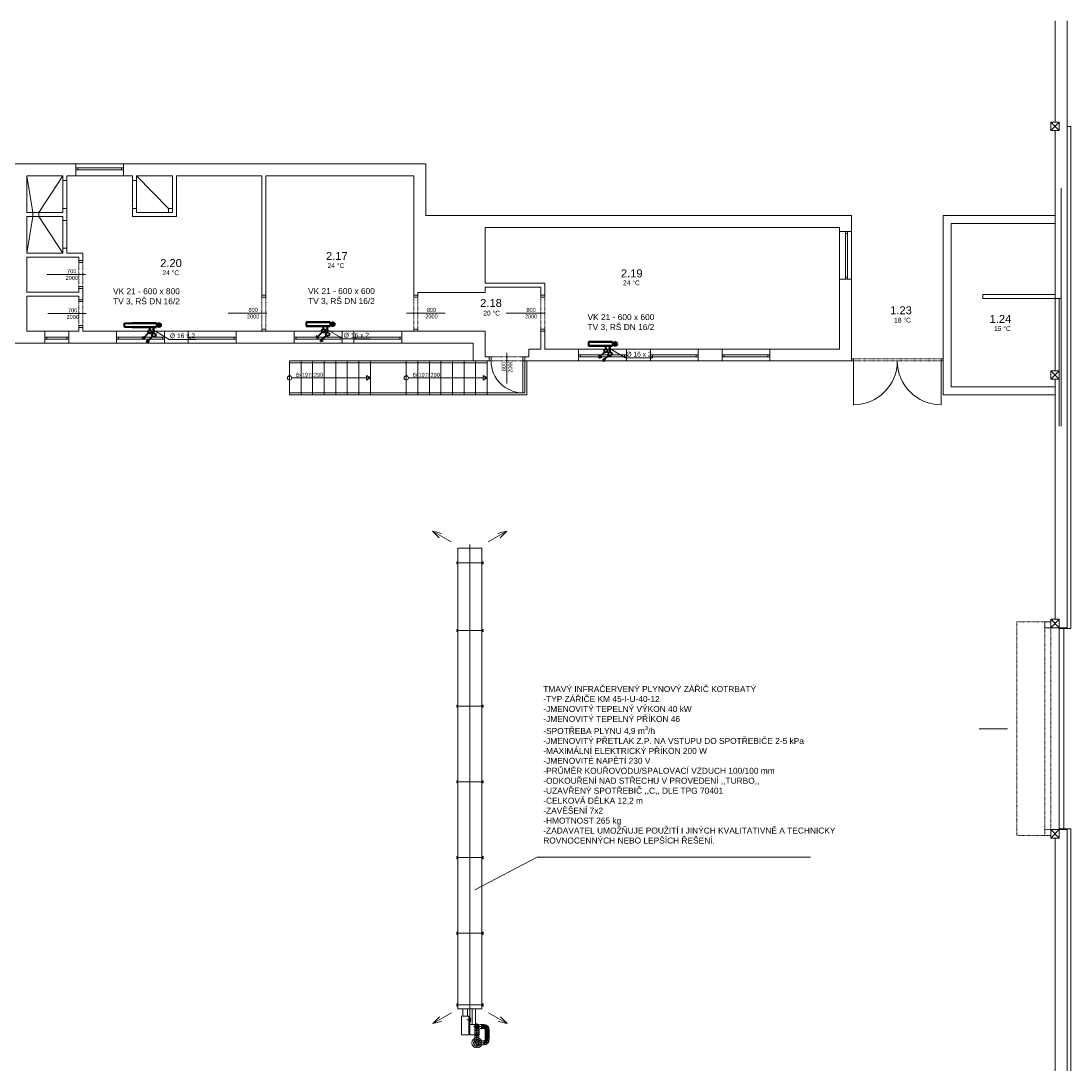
# Model space of a CAD drawing. Header units: millimetres. Extents: x 0 to 1216358, y -266558 to 2852.
# Tile 75 of 76: x 1129859 to 1156219, y -132871 to -106712. Entities that reach past the tile are written whole.
import ezdxf

# ---------------------------------------------------------------- set-up
doc = ezdxf.new("R2010")
doc.units = ezdxf.units.MM
doc.linetypes.add('DASHED', pattern=[0.75, 0.5, -0.25])
doc.linetypes.add('DĚLICÍ2', pattern=[15.875, 6.35, -3.175, 0, -3.175, 0, -3.175])
doc.layers.get('0').update_dxf_attribs({"lineweight": 13})
for name, color, linetype, lineweight in [('1-UT-POPIS', 7, 'Continuous', 13), ('1-UT-ROZ-ZPATECKA', 6, 'DASHED', 40), ('1-UT-ROZVODY', 4, 'Continuous', 40), ('1-UT-TELESA', 7, 'Continuous', 40), ('1VZT-POPIS', 7, 'Continuous', 13), ('St_plocha_místnosti', 250, 'Continuous', 18)]:
    doc.layers.add(name, color=color, linetype=linetype, lineweight=lineweight)
doc.styles.add('Andy', font='arial.ttf')
doc.styles.add('SPIRITTXTSTYLE1', font='arial.ttf')
doc.styles.get("Standard").update_dxf_attribs({"font": 'arial.ttf'})

# ---------------------------------------------------------------- blocks, each defined once
blk = doc.blocks.new('ASXAXSASXA')
for p, q in [((31730, -17558), (31458, -17087)), ((31458, -17087), (31489, -17202)), ((31458, -17087), (31543, -17171)), ((43550, -17549), (43822, -17078)), ((43822, -17078), (43738, -17163)), ((43822, -17078), (43791, -17193)), ((31489, -17202), (31520, -17317)), ((31543, -17171), (31627, -17256)), ((43738, -17163), (43654, -17247)), ((43791, -17193), (43760, -17308)), ((31885, -17714), (31885, -18314)), ((43455, -17714), (31885, -17714)), ((32228, -17686), (32228, -17714)), ((32228, -17686), (32282, -17686)), ((32282, -17686), (32282, -17714)), ((33928, -17686), (33928, -17714)), ((33928, -17686), (33982, -17686)), ((33982, -17686), (33982, -17714)), ((35828, -17686), (35828, -17714)), ((35828, -17686), (35882, -17686)), ((35882, -17686), (35882, -17714)), ((37728, -17686), (37728, -17714)), ((37728, -17686), (37782, -17686)), ((37782, -17686), (37782, -17714)), ((39628, -17686), (39628, -17714)), ((39628, -17686), (39682, -17686)), ((39682, -17686), (39682, -17714)), ((41528, -17686), (41528, -17714)), ((41528, -17686), (41582, -17686)), ((41582, -17686), (41582, -17714)), ((43328, -17686), (43328, -17714)), ((43328, -17686), (43382, -17686)), ((43382, -17686), (43382, -17714)), ((43455, -18314), (43455, -17714)), ((43843, -17877), (43455, -17877)), ((43831, -17839), (43963, -17839)), ((44105, -17784), (43843, -17784)), ((43843, -17784), (43843, -18014)), ((43897, -17905), (43897, -17773)), ((44105, -18014), (44105, -17784)), ((43843, -17961), (43455, -17961)), ((43455, -18077), (43635, -18077)), ((43635, -18038), (44105, -18038)), ((43635, -18038), (43635, -18224)), ((43677, -18038), (43677, -18004)), ((43677, -18004), (43777, -18004)), ((43727, -17983), (43727, -18093)), ((43777, -18004), (43777, -18038)), ((44105, -18014), (43843, -18014)), ((44105, -18038), (44105, -18224)), ((43455, -18314), (31885, -18314)), ((32228, -18341), (32228, -18314)), ((32228, -18341), (32282, -18341)), ((32282, -18341), (32282, -18314)), ((33928, -18341), (33928, -18314)), ((33928, -18341), (33982, -18341)), ((33982, -18341), (33982, -18314)), ((35828, -18341), (35828, -18314)), ((35828, -18341), (35882, -18341)), ((35882, -18341), (35882, -18314)), ((37728, -18341), (37728, -18314)), ((37728, -18341), (37782, -18341)), ((37782, -18341), (37782, -18314)), ((39628, -18341), (39628, -18314)), ((39628, -18341), (39682, -18341)), ((39682, -18341), (39682, -18314)), ((41528, -18341), (41528, -18314)), ((41528, -18341), (41582, -18341)), ((41582, -18341), (41582, -18314)), ((43328, -18341), (43328, -18314)), ((43328, -18341), (43382, -18341)), ((43382, -18341), (43382, -18314)), ((43455, -18191), (43635, -18191)), ((43635, -18224), (44105, -18224)), ((31730, -18487), (31458, -18958)), ((43550, -18478), (43822, -18949)), ((31458, -18958), (31489, -18843)), ((31458, -18958), (31543, -18873)), ((31489, -18843), (31520, -18728)), ((31543, -18873), (31627, -18789)), ((43738, -18865), (43654, -18780)), ((43822, -18949), (43738, -18865)), ((43791, -18834), (43760, -18719)), ((43822, -18949), (43791, -18834))]:
    blk.add_line(p, q)
at = {"lineweight": 15}
for p, q in [((32228, -17692), (32282, -17692)), ((33928, -17692), (33982, -17692)), ((35828, -17692), (35882, -17692)), ((37728, -17692), (37782, -17692)), ((39628, -17692), (39682, -17692)), ((41528, -17692), (41582, -17692)), ((43328, -17692), (43382, -17692)), ((32228, -18335), (32282, -18335)), ((33928, -18335), (33982, -18335)), ((35828, -18335), (35882, -18335)), ((37728, -18335), (37782, -18335)), ((39628, -18335), (39682, -18335)), ((41528, -18335), (41582, -18335)), ((43328, -18335), (43382, -18335))]:
    blk.add_line(p, q, dxfattribs=at)
at = {"lineweight": 15, "ltscale": 5}
for p, q in [((32255, -17714), (32255, -18314)), ((33955, -17714), (33955, -18314)), ((35855, -17714), (35855, -18314)), ((37755, -17714), (37755, -18314)), ((39655, -17714), (39655, -18314)), ((41555, -17714), (41555, -18314)), ((43355, -17714), (43355, -18314))]:
    blk.add_line(p, q, dxfattribs=at)
at = {"ltscale": 15}
blk.add_line((43843, -18014), (31796, -18014), dxfattribs=at)
blk.add_circle((43897, -17839), 60)
blk = doc.blocks.new('ASXAXAS')
for p, q in [((1079827, -139312), (1079672, -139312)), ((1079702, -139429), (1079702, -139395)), ((1079702, -139483), (1079702, -139429)), ((1079802, -139429), (1079702, -139429)), ((1079740, -139266), (1079740, -139360)), ((1079752, -139438), (1079752, -139386)), ((1079757, -139230), (1079757, -139394)), ((1079757, -139262), (1080165, -139262)), ((1079757, -139362), (1080165, -139362)), ((1079779, -139263), (1079779, -139362)), ((1079802, -139429), (1079802, -139395)), ((1079802, -139429), (1079802, -139483)), ((1079819, -139263), (1079819, -139363)), ((1080007, -139300), (1079837, -139300)), ((1079857, -139263), (1079857, -139363)), ((1079897, -139263), (1079897, -139363)), ((1079942, -139263), (1079942, -139363)), ((1079987, -139263), (1079987, -139363)), ((1080030, -139263), (1080030, -139363)), ((1080115, -139483), (1080115, -139313)), ((1080215, -139483), (1080215, -139313)), ((1079802, -139443), (1079702, -139443)), ((1079802, -139463), (1079702, -139463)), ((1079802, -139483), (1079702, -139483)), ((1079803, -139492), (1079707, -139514)), ((1079806, -139500), (1079716, -139544)), ((1079811, -139508), (1079733, -139570)), ((1079818, -139514), (1079755, -139592)), ((1079825, -139519), (1079782, -139609)), ((1079834, -139522), (1079811, -139619)), ((1079842, -139523), (1080075, -139523)), ((1079842, -139523), (1079842, -139623)), ((1079842, -139623), (1080075, -139623)), ((1079861, -139523), (1079861, -139623)), ((1079881, -139523), (1079881, -139623)), ((1079901, -139523), (1079901, -139623)), ((1079921, -139523), (1079921, -139623)), ((1079941, -139523), (1079941, -139623)), ((1079966, -139523), (1079966, -139623)), ((1079988, -139523), (1079988, -139623)), ((1080011, -139523), (1080011, -139623)), ((1080033, -139523), (1080033, -139623)), ((1080053, -139523), (1080053, -139623)), ((1080075, -139523), (1080075, -139623)), ((1080084, -139522), (1080106, -139619)), ((1080092, -139519), (1080136, -139609)), ((1080100, -139514), (1080162, -139592)), ((1080106, -139508), (1080184, -139570)), ((1080111, -139500), (1080201, -139544)), ((1080114, -139492), (1080211, -139514)), ((1080215, -139483), (1080115, -139483))]:
    blk.add_line(p, q)
at = {"ltscale": 2}
for p, q in [((1079752, -139483), (1079752, -139429)), ((1079827, -139312), (1080271, -139312)), ((1080165, -139232), (1080165, -139483)), ((1079842, -139573), (1080075, -139573))]:
    blk.add_line(p, q, dxfattribs=at)
for centre, radius in [((1079757, -139312), 50), ((1080165, -139312), 125), ((1080165, -139312), 87.5), ((1080165, -139312), 50)]:
    blk.add_circle(centre, radius)
for centre, radius, start, end in [((1079842, -139483), 140, 180, 270), ((1079842, -139483), 40, 180, 270), ((1080075, -139483), 40, 270, 0), ((1080075, -139483), 140, 270, 0)]:
    blk.add_arc(centre, radius, start, end)
for centre, start, end in [((1079842, -139483), 180, 270), ((1080075, -139483), 270, 0)]:
    blk.add_arc(centre, 90, start, end, dxfattribs=at)
blk = doc.blocks.new('X XZ X X ZX')
at = {"color": 8, "ltscale": 2}
for p, q in [((1155819, -106712), (1155819, -109253)), ((1156119, -106712), (1156119, -109358)), ((1155709, -109253), (1155919, -109463)), ((1155709, -109463), (1155919, -109253)), ((1155919, -109253), (1155709, -109253)), ((1155709, -109253), (1155709, -109463)), ((1155919, -109463), (1155919, -109253)), ((1156119, -109358), (1156119, -121943)), ((1156219, -109358), (1156119, -109358)), ((1156219, -109358), (1156219, -121963)), ((1155709, -109463), (1155919, -109463)), ((1155819, -109463), (1155819, -115493)), ((1131234, -110297), (1129709, -110297)), ((1131234, -110597), (1131234, -110297)), ((1131234, -110447), (1131234, -110397)), ((1131234, -110397), (1132434, -110397)), ((1131284, -110397), (1131234, -110397)), ((1131234, -110397), (1131234, -110447)), ((1132434, -110447), (1131234, -110447)), ((1131234, -110447), (1131284, -110447)), ((1131284, -110447), (1131284, -110397)), ((1132384, -110447), (1132384, -110397)), ((1132384, -110397), (1132434, -110397)), ((1132434, -110447), (1132384, -110447)), ((1132434, -110597), (1132434, -110297)), ((1140019, -110297), (1132434, -110297)), ((1132434, -110397), (1132434, -110447)), ((1132434, -110397), (1132434, -110447)), ((1140019, -111597), (1140019, -110297)), ((1133759, -111617), (1133759, -110597)), ((1135909, -110597), (1133759, -110597)), ((1135909, -113597), (1135909, -110597)), ((1139719, -110597), (1136009, -110597)), ((1136009, -113597), (1136009, -110597)), ((1139719, -113597), (1139719, -110597)), ((1155819, -110909), (1155819, -113577)), ((1155969, -110909), (1155969, -116885)), ((1156119, -110909), (1156119, -116885)), ((1150709, -111597), (1140019, -111597)), ((1150709, -111997), (1150709, -111597)), ((1153009, -116097), (1153009, -111597)), ((1141509, -113297), (1141509, -111897)), ((1150409, -111897), (1141509, -111897)), ((1150409, -111997), (1150409, -111897)), ((1150709, -111997), (1150409, -111997)), ((1150559, -111997), (1150559, -113197)), ((1150609, -111997), (1150559, -111997)), ((1150559, -111997), (1150559, -112047)), ((1150609, -111997), (1150559, -111997)), ((1150609, -113197), (1150609, -111997)), ((1150609, -112047), (1150609, -111997)), ((1153209, -115897), (1153209, -111797)), ((1150559, -112047), (1150609, -112047)), ((1131409, -112728), (1131409, -112537)), ((1131309, -112637), (1130009, -112637)), ((1130009, -113517), (1130009, -112637)), ((1131309, -112728), (1131309, -112637)), ((1131309, -112728), (1131309, -112778)), ((1131409, -112728), (1131309, -112728)), ((1131309, -112778), (1131409, -112778)), ((1131409, -112778), (1131409, -112728)), ((1143009, -113297), (1141509, -113297)), ((1143009, -113597), (1143009, -113297)), ((1150409, -114947), (1150409, -113197)), ((1150709, -113197), (1150409, -113197)), ((1150559, -113197), (1150559, -113147)), ((1150559, -113147), (1150609, -113147)), ((1150559, -113197), (1150609, -113197)), ((1150609, -113197), (1150559, -113197)), ((1150609, -113147), (1150609, -113197)), ((1150709, -115247), (1150709, -113197)), ((1130009, -113517), (1131309, -113517)), ((1131309, -113378), (1131309, -113428)), ((1131409, -113378), (1131309, -113378)), ((1131309, -113428), (1131409, -113428)), ((1131309, -113517), (1131309, -113428)), ((1131409, -113428), (1131409, -113378)), ((1131409, -113708), (1131409, -113428)), ((1135909, -113647), (1135909, -113597)), ((1135909, -113597), (1136009, -113597)), ((1136009, -113597), (1135909, -113597)), ((1136009, -113597), (1136009, -113647)), ((1139819, -113597), (1139719, -113597)), ((1139720, -113647), (1139720, -113597)), ((1139720, -113597), (1139820, -113597)), ((1139819, -113597), (1139819, -113527)), ((1141509, -113527), (1139819, -113527)), ((1139820, -113597), (1139820, -113647)), ((1141509, -113527), (1141509, -113397)), ((1142909, -113397), (1141509, -113397)), ((1142909, -113597), (1142909, -113397)), ((1142909, -113597), (1142909, -113647)), ((1143009, -113597), (1142909, -113597)), ((1143009, -113647), (1143009, -113597)), ((1154009, -113577), (1155819, -113577)), ((1154009, -113677), (1154009, -113577)), ((1130009, -113617), (1131309, -113617)), ((1130009, -114497), (1130009, -113617)), ((1131309, -113708), (1131309, -113617)), ((1131309, -113708), (1131309, -113758)), ((1131409, -113708), (1131309, -113708)), ((1131309, -113758), (1131409, -113758)), ((1131409, -113758), (1131409, -113708)), ((1136009, -113647), (1135909, -113647)), ((1139820, -113647), (1139720, -113647)), ((1142909, -113647), (1143009, -113647)), ((1154009, -113677), (1155969, -113677)), ((1155819, -113677), (1155819, -115493)), ((1155919, -113677), (1155919, -116885)), ((1131309, -114358), (1131309, -114408)), ((1131409, -114358), (1131309, -114358)), ((1131409, -114408), (1131409, -114358)), ((1130459, -114497), (1130009, -114497)), ((1131059, -114647), (1130459, -114647)), ((1130459, -114647), (1130459, -114697)), ((1130459, -114647), (1130509, -114647)), ((1130459, -114697), (1130459, -114647)), ((1130509, -114647), (1130509, -114697)), ((1131059, -114647), (1131009, -114647)), ((1131009, -114647), (1131009, -114697)), ((1131309, -114497), (1131059, -114497)), ((1131059, -114697), (1131059, -114647)), ((1131059, -114697), (1131059, -114647)), ((1131309, -114408), (1131409, -114408)), ((1131309, -114497), (1131309, -114408)), ((1131409, -114497), (1131409, -114408)), ((1132259, -114497), (1131409, -114497)), ((1133459, -114647), (1132259, -114647)), ((1132259, -114647), (1132259, -114697)), ((1132259, -114647), (1132309, -114647)), ((1132259, -114697), (1132259, -114647)), ((1132309, -114647), (1132309, -114697)), ((1133459, -114647), (1133409, -114647)), ((1133409, -114647), (1133409, -114697)), ((1134059, -114497), (1133459, -114497)), ((1133459, -114697), (1133459, -114647)), ((1133459, -114697), (1133459, -114647)), ((1135259, -114647), (1134059, -114647)), ((1134059, -114647), (1134059, -114697)), ((1134059, -114647), (1134109, -114647)), ((1134059, -114697), (1134059, -114647)), ((1134109, -114647), (1134109, -114697)), ((1135259, -114647), (1135209, -114647)), ((1135209, -114647), (1135209, -114697)), ((1136719, -114497), (1135259, -114497)), ((1135259, -114697), (1135259, -114647)), ((1135259, -114697), (1135259, -114647)), ((1135909, -114497), (1135909, -114447)), ((1135909, -114447), (1136009, -114447)), ((1136009, -114497), (1135909, -114497)), ((1136009, -114447), (1136009, -114497)), ((1137919, -114647), (1136719, -114647)), ((1136719, -114647), (1136719, -114697)), ((1136719, -114647), (1136769, -114647)), ((1136719, -114697), (1136719, -114647)), ((1136769, -114647), (1136769, -114697)), ((1137919, -114647), (1137869, -114647)), ((1137869, -114647), (1137869, -114697)), ((1138219, -114497), (1137919, -114497)), ((1137919, -114697), (1137919, -114647)), ((1137919, -114697), (1137919, -114647)), ((1139419, -114647), (1138219, -114647)), ((1138219, -114647), (1138219, -114697)), ((1138219, -114647), (1138269, -114647)), ((1138219, -114697), (1138219, -114647)), ((1138269, -114647), (1138269, -114697)), ((1139419, -114647), (1139369, -114647)), ((1139369, -114647), (1139369, -114697)), ((1141509, -114497), (1139419, -114497)), ((1139419, -114697), (1139419, -114647)), ((1139419, -114697), (1139419, -114647)), ((1139719, -114497), (1139719, -114447)), ((1139719, -114447), (1139819, -114447)), ((1139819, -114497), (1139719, -114497)), ((1139819, -114447), (1139819, -114497)), ((1141509, -114497), (1141509, -115147)), ((1142909, -114947), (1142909, -114497)), ((1142910, -114447), (1142910, -114497)), ((1143010, -114447), (1142910, -114447)), ((1142910, -114497), (1143010, -114497)), ((1143009, -114947), (1143009, -114497)), ((1143010, -114497), (1143010, -114447)), ((1129709, -114797), (1130459, -114797)), ((1130459, -114697), (1131059, -114697)), ((1130509, -114697), (1130459, -114697)), ((1131009, -114697), (1131059, -114697)), ((1131059, -114797), (1132259, -114797)), ((1132259, -114697), (1133459, -114697)), ((1132309, -114697), (1132259, -114697)), ((1133409, -114697), (1133459, -114697)), ((1133459, -114797), (1134059, -114797)), ((1134059, -114697), (1135259, -114697)), ((1134109, -114697), (1134059, -114697)), ((1135209, -114697), (1135259, -114697)), ((1135259, -114797), (1136719, -114797)), ((1136719, -114697), (1137919, -114697)), ((1136769, -114697), (1136719, -114697)), ((1137869, -114697), (1137919, -114697)), ((1137919, -114797), (1138219, -114797)), ((1138219, -114697), (1139419, -114697)), ((1138269, -114697), (1138219, -114697)), ((1139369, -114697), (1139419, -114697)), ((1139419, -114797), (1141209, -114797)), ((1141209, -114797), (1141209, -115247)), ((1141509, -115147), (1141609, -115147)), ((1141609, -115246), (1141609, -115146)), ((1141609, -115146), (1141659, -115146)), ((1141659, -115146), (1141659, -115246)), ((1142459, -115247), (1142459, -115147)), ((1142459, -115147), (1142509, -115147)), ((1142509, -115147), (1142509, -115247)), ((1142611, -115147), (1142509, -115147)), ((1142509, -115247), (1142509, -115147)), ((1142611, -115147), (1142611, -114947)), ((1142909, -114947), (1142611, -114947)), ((1143859, -114947), (1143009, -114947)), ((1143859, -115247), (1143859, -114947)), ((1145059, -115097), (1143859, -115097)), ((1143859, -115097), (1143859, -115147)), ((1143859, -115097), (1143909, -115097)), ((1143859, -115147), (1143859, -115097)), ((1143859, -115147), (1145059, -115147)), ((1143909, -115147), (1143859, -115147)), ((1143909, -115097), (1143909, -115147)), ((1145059, -115097), (1145009, -115097)), ((1145009, -115097), (1145009, -115147)), ((1145009, -115147), (1145059, -115147)), ((1145059, -115247), (1145059, -114947)), ((1145659, -114947), (1145059, -114947)), ((1145059, -115147), (1145059, -115097)), ((1145059, -115147), (1145059, -115097)), ((1145659, -115247), (1145659, -114947)), ((1146859, -115097), (1145659, -115097)), ((1145659, -115097), (1145659, -115147)), ((1145659, -115097), (1145709, -115097)), ((1145659, -115147), (1145659, -115097)), ((1145659, -115147), (1146859, -115147)), ((1145709, -115147), (1145659, -115147)), ((1145709, -115097), (1145709, -115147)), ((1146859, -115097), (1146809, -115097)), ((1146809, -115097), (1146809, -115147)), ((1146809, -115147), (1146859, -115147)), ((1146859, -115247), (1146859, -114947)), ((1147459, -114947), (1146859, -114947)), ((1146859, -115147), (1146859, -115097)), ((1146859, -115147), (1146859, -115097)), ((1147459, -115247), (1147459, -114947)), ((1148659, -115097), (1147459, -115097)), ((1147459, -115097), (1147459, -115147)), ((1147459, -115097), (1147509, -115097)), ((1147459, -115147), (1147459, -115097)), ((1147459, -115147), (1148659, -115147)), ((1147509, -115147), (1147459, -115147)), ((1147509, -115097), (1147509, -115147)), ((1148659, -115097), (1148609, -115097)), ((1148609, -115097), (1148609, -115147)), ((1148609, -115147), (1148659, -115147)), ((1148659, -115247), (1148659, -114947)), ((1150409, -114947), (1148659, -114947)), ((1148659, -115147), (1148659, -115097)), ((1148659, -115147), (1148659, -115097)), ((1141609, -115247), (1141209, -115247)), ((1141659, -115246), (1141609, -115246)), ((1142509, -115247), (1142459, -115247)), ((1142459, -115247), (1142459, -116047)), ((1143859, -115247), (1142509, -115247)), ((1145659, -115247), (1145059, -115247)), ((1147459, -115247), (1146859, -115247)), ((1150709, -115247), (1148659, -115247)), ((1150759, -115197), (1150709, -115197)), ((1150709, -115197), (1150709, -115247)), ((1150709, -115247), (1150759, -115247)), ((1150759, -115247), (1150759, -115197)), ((1150759, -115247), (1150759, -116347)), ((1153009, -115197), (1152959, -115197)), ((1152959, -115197), (1152959, -115247)), ((1152959, -115247), (1153009, -115247)), ((1152959, -115247), (1152959, -116347)), ((1153009, -115247), (1153009, -115197)), ((1136656, -115672), (1138631, -115672)), ((1138530, -115730), (1138530, -115613)), ((1138530, -115613), (1138631, -115672)), ((1138631, -115672), (1138530, -115730)), ((1139586, -115672), (1141561, -115672)), ((1141460, -115730), (1141460, -115613)), ((1141460, -115613), (1141561, -115672)), ((1141561, -115672), (1141460, -115730)), ((1155709, -115493), (1155919, -115703)), ((1155709, -115703), (1155919, -115493)), ((1155919, -115493), (1155709, -115493)), ((1155709, -115493), (1155709, -115703)), ((1155919, -115493), (1155709, -115493)), ((1155709, -115493), (1155709, -115703)), ((1155709, -115703), (1155919, -115493)), ((1155709, -115493), (1155919, -115703)), ((1155709, -115703), (1155919, -115703)), ((1155709, -115703), (1155919, -115703)), ((1155819, -115703), (1155819, -121733)), ((1155819, -115703), (1155819, -116885)), ((1155919, -115703), (1155919, -115493)), ((1155919, -115703), (1155919, -115493)), ((1155709, -121733), (1155919, -121943)), ((1155709, -121943), (1155919, -121733)), ((1155919, -121733), (1155709, -121733)), ((1155709, -121733), (1155709, -121943)), ((1155919, -121943), (1155919, -121733)), ((1155709, -121943), (1155919, -121943)), ((1156119, -121943), (1155919, -121943)), ((1155919, -127013), (1155919, -121943)), ((1156219, -121963), (1155919, -121963)), ((1156039, -127013), (1156039, -121943)), ((1155709, -127013), (1155919, -127223)), ((1155709, -127223), (1155919, -127013)), ((1155919, -127013), (1155709, -127013)), ((1155709, -127013), (1155709, -127223)), ((1156219, -126993), (1155919, -126993)), ((1156119, -127013), (1155919, -127013)), ((1155919, -127223), (1155919, -127013)), ((1156119, -137101), (1156119, -127013)), ((1156219, -137201), (1156219, -126993)), ((1155709, -127223), (1155919, -127223)), ((1155819, -133253), (1155819, -127223))]:
    blk.add_line(p, q, dxfattribs=at)
at = {"color": 8}
for p, q in [((1131234, -110297), (1132434, -110297)), ((1130159, -111517), (1130009, -110597)), ((1130909, -110597), (1130009, -110597)), ((1130009, -110597), (1130009, -111517)), ((1130309, -111517), (1130909, -110597)), ((1130909, -110717), (1130909, -110597)), ((1131234, -110597), (1131009, -110597)), ((1131009, -110597), (1131009, -110717)), ((1131234, -110597), (1132434, -110597)), ((1132659, -110597), (1132434, -110597)), ((1132659, -110717), (1132659, -110597)), ((1133559, -111417), (1132759, -110597)), ((1133659, -110597), (1132759, -110597)), ((1132759, -110597), (1132759, -110717)), ((1133659, -111517), (1133659, -110597)), ((1133759, -110622), (1133759, -111617)), ((1130909, -110717), (1130909, -111417)), ((1131009, -110717), (1130909, -110717)), ((1131009, -110717), (1131009, -111417)), ((1132659, -110717), (1132659, -111392)), ((1132759, -110717), (1132659, -110717)), ((1132759, -111417), (1132759, -110717)), ((1130909, -111517), (1130909, -111417)), ((1130909, -111417), (1131009, -111417)), ((1131009, -111417), (1131009, -111717)), ((1132659, -111617), (1132659, -111417)), ((1132659, -111417), (1132759, -111417)), ((1132759, -111417), (1132759, -111517)), ((1133659, -111417), (1133559, -111417)), ((1133559, -111417), (1133559, -111517)), ((1133659, -111517), (1133659, -111417)), ((1130009, -111517), (1130909, -111517)), ((1130009, -112537), (1130159, -111617)), ((1130909, -111617), (1130009, -111617)), ((1130009, -111617), (1130009, -112537)), ((1130159, -111517), (1130159, -111617)), ((1130309, -111517), (1130309, -111617)), ((1130909, -112537), (1130309, -111617)), ((1130909, -111717), (1130909, -111617)), ((1130909, -111717), (1130909, -112417)), ((1131009, -111717), (1130909, -111717)), ((1131009, -111717), (1131009, -112417)), ((1133759, -111617), (1132659, -111617)), ((1132759, -111517), (1133659, -111517)), ((1133559, -111517), (1133659, -111517)), ((1153009, -111597), (1155819, -111597)), ((1150409, -113197), (1150409, -111997)), ((1150709, -113197), (1150709, -111997)), ((1153209, -111797), (1155819, -111797)), ((1130009, -112537), (1130909, -112537)), ((1130909, -112537), (1130909, -112417)), ((1130909, -112417), (1131009, -112417)), ((1131009, -112417), (1131009, -112537)), ((1131009, -112537), (1131409, -112537)), ((1131309, -112728), (1131409, -112728)), ((1130509, -113078), (1131475, -113077)), ((1131309, -113428), (1131409, -113428)), ((1142909, -113597), (1143009, -113597)), ((1131309, -113708), (1131409, -113708)), ((1130532, -114058), (1131498, -114057)), ((1135064, -114048), (1136030, -114046)), ((1139540, -114048), (1140506, -114046)), ((1142039, -114048), (1143005, -114046)), ((1130459, -114497), (1131059, -114497)), ((1130459, -114497), (1130459, -114797)), ((1130459, -114497), (1130459, -114797)), ((1131059, -114497), (1131059, -114797)), ((1131059, -114497), (1131059, -114797)), ((1131309, -114408), (1131409, -114408)), ((1132259, -114497), (1133459, -114497)), ((1132259, -114497), (1132259, -114797)), ((1133459, -114497), (1133459, -114797)), ((1134059, -114497), (1135259, -114497)), ((1134059, -114497), (1134059, -114797)), ((1135259, -114497), (1135259, -114797)), ((1136719, -114497), (1137919, -114497)), ((1136719, -114497), (1136719, -114797)), ((1137919, -114497), (1137919, -114797)), ((1138219, -114497), (1139419, -114497)), ((1138219, -114497), (1138219, -114797)), ((1139419, -114497), (1139419, -114797)), ((1142909, -114497), (1143009, -114497)), ((1130459, -114797), (1131059, -114797)), ((1132259, -114797), (1133459, -114797)), ((1134059, -114797), (1135259, -114797)), ((1136719, -114797), (1137919, -114797)), ((1138219, -114797), (1139419, -114797)), ((1141609, -115146), (1141609, -115247)), ((1142059, -115812), (1142059, -115046)), ((1143859, -114947), (1145059, -114947)), ((1145659, -114947), (1146859, -114947)), ((1147459, -114947), (1148659, -114947)), ((1136601, -116097), (1136601, -115247)), ((1141561, -115247), (1136601, -115247)), ((1141561, -115297), (1136601, -115297)), ((1136891, -116097), (1136891, -115247)), ((1137181, -116097), (1137181, -115247)), ((1137471, -116097), (1137471, -115247)), ((1137761, -116097), (1137761, -115247)), ((1138051, -116097), (1138051, -115247)), ((1138341, -116097), (1138341, -115247)), ((1138631, -116097), (1138631, -115247)), ((1139531, -116097), (1139531, -115247)), ((1139821, -116097), (1139821, -115247)), ((1140111, -116097), (1140111, -115247)), ((1140401, -116097), (1140401, -115247)), ((1140691, -116097), (1140691, -115247)), ((1140981, -116097), (1140981, -115247)), ((1141271, -116097), (1141271, -115247)), ((1141561, -116097), (1141561, -115247)), ((1142511, -116047), (1142511, -115247)), ((1142561, -116097), (1142561, -115247)), ((1143859, -115247), (1145059, -115247)), ((1145659, -115247), (1146859, -115247)), ((1147459, -115247), (1148659, -115247)), ((1153209, -115897), (1155819, -115897)), ((1142511, -116047), (1136601, -116047)), ((1142561, -116097), (1136601, -116097)), ((1153009, -116097), (1155819, -116097)), ((1156119, -118988), (1156119, -118988)), ((1156119, -118988), (1156119, -118988)), ((1156119, -118988), (1156119, -118988)), ((1156119, -118988), (1156119, -118988)), ((1156119, -118988), (1156119, -118988)), ((1156119, -118988), (1156119, -118988)), ((1155559, -121943), (1155559, -121793)), ((1155559, -121793), (1155709, -121793)), ((1155709, -121943), (1155559, -121943)), ((1155709, -121793), (1155709, -121943)), ((1153912, -124478), (1154621, -124478))]:
    blk.add_line(p, q, dxfattribs=at)
at = {"color": 8, "linetype": 'DĚLICÍ2', "ltscale": 2}
for p, q in [((1131309, -113378), (1131309, -112778)), ((1131409, -113378), (1131409, -112778)), ((1131309, -114358), (1131309, -113758)), ((1131409, -114358), (1131409, -113758)), ((1135909, -113647), (1135909, -114447)), ((1136009, -113647), (1136009, -114447)), ((1139719, -114447), (1139720, -113647)), ((1139819, -114447), (1139820, -113647)), ((1142910, -114447), (1142909, -113647)), ((1143010, -114447), (1143009, -113647)), ((1141659, -115146), (1142459, -115147)), ((1141659, -115246), (1142459, -115247)), ((1152959, -115197), (1150759, -115197)), ((1152959, -115247), (1150759, -115247)), ((1154859, -121793), (1155559, -121793)), ((1154859, -121793), (1154859, -127163)), ((1155559, -121943), (1155559, -127013)), ((1155709, -127013), (1155709, -121943)), ((1155709, -127013), (1155559, -127013)), ((1155559, -127013), (1155559, -127163)), ((1155709, -127163), (1155709, -127013)), ((1154859, -127163), (1155559, -127163)), ((1155559, -127163), (1155709, -127163))]:
    blk.add_line(p, q, dxfattribs=at)
at = {"color": 8, "ltscale": 2}
for centre in [(1136601, -115672), (1139531, -115672)]:
    blk.add_circle(centre, 54.6, dxfattribs=at)
for centre, radius, start, end in [((1142459, -115247), 800, 180, 270), ((1150759, -115247), 1100, 270, 0), ((1152959, -115247), 1100, 180, 270)]:
    blk.add_arc(centre, radius, start, end, dxfattribs=at)
at = {"color": 8, "width": 0.8}
for s, rotation, p in [('700', 0.077, (1131017, -113045)), ('2000', 0.077, (1130980, -113211)), ('2000', 0.077, (1131003, -114191)), ('700', 0.077, (1131040, -114025)), ('2000', 0.077, (1135534, -114180)), ('800', 0.077, (1135572, -114014)), ('2000', 0.077, (1140010, -114180)), ('800', 0.077, (1140048, -114014)), ('2000', 0.077, (1142510, -114180)), ('800', 0.077, (1142548, -114014)), ('800', 90, (1142026, -115504)), ('2000', 90, (1142193, -115542))]:
    blk.add_text(s, height=100, rotation=rotation, dxfattribs=at).set_placement(p)
at = {"color": 8, "ltscale": 2, "width": 0.8}
for p in [(1136762, -115645), (1139692, -115645)]:
    blk.add_text('8x197x290', height=100, dxfattribs=at).set_placement(p)

msp = doc.modelspace()

# ---------------------------------------------------------------- hatches: boundary and pattern name
at = {"layer": '1-UT-TELESA'}
h = msp.add_hatch(color=7, dxfattribs=at)
h.dxf.hatch_style = 1
h.paths.add_polyline_path([(1133373.2, -114346.1, 1), (1133273.2, -114346.1, 1)])
h = msp.add_hatch(color=7, dxfattribs=at)
h.dxf.hatch_style = 1
h.paths.add_polyline_path([(1137732.9, -114324.9, 1), (1137632.9, -114324.9, 1)])
h = msp.add_hatch(color=7, dxfattribs=at)
h.dxf.hatch_style = 1
h.paths.add_polyline_path([(1144824.6, -114819.9, 1), (1144724.6, -114819.9, 1)])

# ---------------------------------------------------------------- linework, layer by layer
at = {"layer": '1-UT-POPIS'}
for p, q in [((1133578.7, -114705.9), (1133150.2, -114452.4)), ((1137944.1, -114692.2), (1137515.5, -114438.6)), ((1134260.3, -114705.9), (1133578.7, -114705.9)), ((1138625.7, -114692.2), (1137944.1, -114692.2)), ((1145038.3, -115167.1), (1144609.8, -114913.5)), ((1145719.9, -115167.1), (1145038.3, -115167.1))]:
    msp.add_line(p, q, dxfattribs=at)
at = {"layer": '1-UT-ROZ-ZPATECKA'}
for p, q in [((1133165.4, -114626.5), (1133018.4, -114773.4)), ((1137525, -114605.2), (1137378.1, -114752.1)), ((1133018.4, -114773.4), (1133041.5, -114709.6)), ((1133018.4, -114773.4), (1133082.2, -114750.4)), ((1137378.1, -114752.1), (1137401.2, -114688.3)), ((1137378.1, -114752.1), (1137441.9, -114729.1)), ((1144616.7, -115100.2), (1144469.8, -115247.2)), ((1144469.8, -115247.2), (1144492.8, -115183.3)), ((1144469.8, -115247.2), (1144533.6, -115224.1))]:
    msp.add_line(p, q, dxfattribs=at)
for centre in [(1133196.6, -114595.3), (1133196.6, -114595.3), (1137556.2, -114574), (1137556.2, -114574), (1144647.9, -115069), (1144647.9, -115069)]:
    msp.add_circle(centre, 44.1, dxfattribs=at)
at = {"layer": '1-UT-ROZVODY', "ltscale": 0.1}
for p, q in [((1133092.1, -114468.3), (1133092.1, -114396.1)), ((1137451.8, -114447), (1137451.8, -114374.9)), ((1144543.5, -114942), (1144543.5, -114869.9))]:
    msp.add_line(p, q, dxfattribs=at)
at = {"layer": '1-UT-ROZVODY', "color": 6, "ltscale": 0.1}
for p, q in [((1133196.6, -114551.1), (1133196.6, -114396.1)), ((1137556.2, -114529.9), (1137556.2, -114374.9)), ((1144647.9, -115024.9), (1144647.9, -114869.9))]:
    msp.add_line(p, q, dxfattribs=at)
at = {"layer": '1-UT-ROZVODY'}
for p, q in [((1133060.9, -114543.6), (1132914, -114690.5)), ((1132914, -114690.5), (1132937, -114626.7)), ((1137420.6, -114522.3), (1137273.7, -114669.2)), ((1137273.7, -114669.2), (1137296.7, -114605.4)), ((1137273.7, -114669.2), (1137337.5, -114646.2)), ((1132914, -114690.5), (1132977.8, -114667.5)), ((1144512.3, -115017.3), (1144365.3, -115164.3)), ((1144365.3, -115164.3), (1144388.4, -115100.5)), ((1144365.3, -115164.3), (1144429.2, -115141.2))]:
    msp.add_line(p, q, dxfattribs=at)
at = {"layer": '1-UT-ROZVODY', "linetype": 'Continuous'}
for centre in [(1133092.1, -114512.4), (1133092.1, -114512.4), (1133092.1, -114512.4), (1137451.8, -114491.1), (1137451.8, -114491.1), (1137451.8, -114491.1), (1144543.5, -114986.1), (1144543.5, -114986.1), (1144543.5, -114986.1)]:
    msp.add_circle(centre, 44.1, dxfattribs=at)
at = {"layer": '1-UT-TELESA', "ltscale": 0.1}
for p, q in [((1132457.1, -114396.1), (1132457.1, -114296.1)), ((1132457.1, -114296.1), (1132657.1, -114296.1)), ((1133257.1, -114396.1), (1132457.1, -114396.1)), ((1133257.1, -114396.1), (1132657.1, -114396.1)), ((1137616.8, -114374.9), (1137016.8, -114374.9)), ((1144708.5, -114869.9), (1144108.5, -114869.9))]:
    msp.add_line(p, q, dxfattribs=at)
at = {"layer": '1-UT-TELESA', "color": 7}
for p, q in [((1132657.1, -114296.1), (1133257.1, -114296.1)), ((1132657.1, -114396.1), (1133257.1, -114396.1)), ((1133257.1, -114296.1), (1133257.1, -114396.1)), ((1137016.8, -114274.9), (1137616.8, -114274.9)), ((1137016.8, -114374.9), (1137616.8, -114374.9)), ((1137616.8, -114274.9), (1137616.8, -114374.9)), ((1144108.5, -114769.9), (1144708.5, -114769.9)), ((1144108.5, -114869.9), (1144708.5, -114869.9)), ((1144708.5, -114769.9), (1144708.5, -114869.9))]:
    msp.add_line(p, q, dxfattribs=at)
at = {"layer": '1-UT-TELESA', "ltscale": 0.5}
for p, q in [((1133257.1, -114296.1), (1132657.1, -114296.1)), ((1137616.8, -114274.9), (1137016.8, -114274.9)), ((1137016.8, -114274.9), (1137016.8, -114374.9)), ((1144708.5, -114769.9), (1144108.5, -114769.9)), ((1144108.5, -114769.9), (1144108.5, -114869.9))]:
    msp.add_line(p, q, dxfattribs=at)
at = {"layer": '1-UT-TELESA', "color": 7}
for centre in [(1133323.2, -114346.1), (1137682.9, -114324.9), (1144774.6, -114819.9)]:
    msp.add_circle(centre, 50, dxfattribs=at)
at = {"layer": '1VZT-POPIS', "ltscale": 0.1}
for p, q in [((1142817.7, -127701.6), (1141248.8, -128525.7)), ((1149677.7, -127701.6), (1142817.7, -127701.6))]:
    msp.add_line(p, q, dxfattribs=at)

# ---------------------------------------------------------------- block references
msp.add_blockref('X XZ X X ZX', (0, 0))
at = {"rotation": 270}
msp.add_blockref('ASXAXSASXA', (1159143.8, -88059.6), dxfattribs=at)
at = {"layer": '1-UT-POPIS', "xscale": -1, "rotation": 90}
msp.add_blockref('ASXAXAS', (1001993, 947800.4), dxfattribs=at)

# ---------------------------------------------------------------- texts
at = {"layer": '1-UT-POPIS', "style": 'SPIRITTXTSTYLE1'}
for s, width, insert, char_height, attachment_point in [('24 °C', 3376.263, (1137765.4, -112853.1), 120, 5), ('24 °C', 3376.263, (1133620.4, -113032.9), 120, 5), ('24 °C', 3376.263, (1145183.8, -113285.7), 120, 5), ('VK 21 - 600 x 800\\PTV 3, RŠ DN 16/2', 3376.263, (1133008.4, -113636.6), 150, 5), ('VK 21 - 600 x 600\\PTV 3, RŠ DN 16/2', 3376.263, (1137904.2, -113630.8), 150, 5), ('20 °C', 3376.263, (1141673.8, -114047.3), 120, 5), ('VK 21 - 600 x 600\\PTV 3, RŠ DN 16/2', 3376.263, (1144920.8, -114284.9), 150, 5), ('18 °C', 3376.263, (1151988.5, -114222.9), 120, 5), ('15 °C', 3376.263, (1154496.9, -114433.2), 120, 5), ('%%C 16 x 2', 3376.263, (1133914.3, -114616.7), 120, 5), ('%%C 16 x 2', 3376.263, (1138279.6, -114603), 120, 5), ('%%C 16 x 2', 3376.263, (1145373.9, -115077.9), 120, 5), ('\\A1;{\\fArial|b0|i0|c238|p34;TMAVÝ INFRAČERVENÝ PLYNOVÝ ZÁŘIČ KOTRBATÝ\\P-TYP ZÁŘIČE KM 45-I-U-40-12\\P-JMENOVITÝ TEPELNÝ VÝKON 40 kW\\P-JMENOVITÝ TEPELNÝ PŘÍKON 46\\P-SPOTŘEBA PLYNU 4,9 m\\H0.7x;\\S3^ ;\\H1.4286x;/h\\P-JMENOVITÝ PŘETLAK Z.P. NA VSTUPU DO SPOTŘEBIČE 2-5 kPa\\P-MAXIMÁLNÍ ELEKTRICKÝ PŘÍKON 200 W\\P-JMENOVITÉ NAPĚTÍ 230 V\\P-PRŮMĚR KOUŘOVODU/SPALOVACÍ VZDUCH 100/100 mm\\P-ODKOUŘENÍ NAD STŘECHU V PROVEDENÍ ,,TURBO,, \\P-UZAVŘENÝ SPOTŘEBIČ ,,C,, DLE TPG 70401\\P-CELKOVÁ DÉLKA 12,2 m\\P-ZAVĚŠENÍ 7x2\\P-HMOTNOST 265 kg\\P\\A0;\\H0.99998x;\\C1;-ZADAVATEL UMOŽŇUJE POUŽITÍ I JINÝCH\\~KVALITATIVNĚ A TECHNICKY ROVNOCENNÝCH\\~NEBO\\~LEPŠÍCH ŘEŠENÍ.}', 8668.883, (1142971, -125386.1), 150, 4)]:
    msp.add_mtext_dynamic_manual_height_columns(s, width=width, gutter_width=12.5, heights=[0], dxfattribs=dict(at, insert=insert, char_height=char_height, attachment_point=attachment_point))
at = {"layer": 'St_plocha_místnosti', "ltscale": 2, "style": 'Andy'}
for s, p in [('2.17', (1137516.6, -112711.3)), ('2.20', (1133353.4, -112889)), ('2.19', (1144919.8, -113148.7)), ('2.18', (1141386.2, -113890.8)), ('1.23', (1151679.2, -114074.6)), ('1.24', (1154176.5, -114291.5))]:
    msp.add_text(s, height=200, dxfattribs=at).set_placement(p)

doc.saveas('drawing.dxf')
